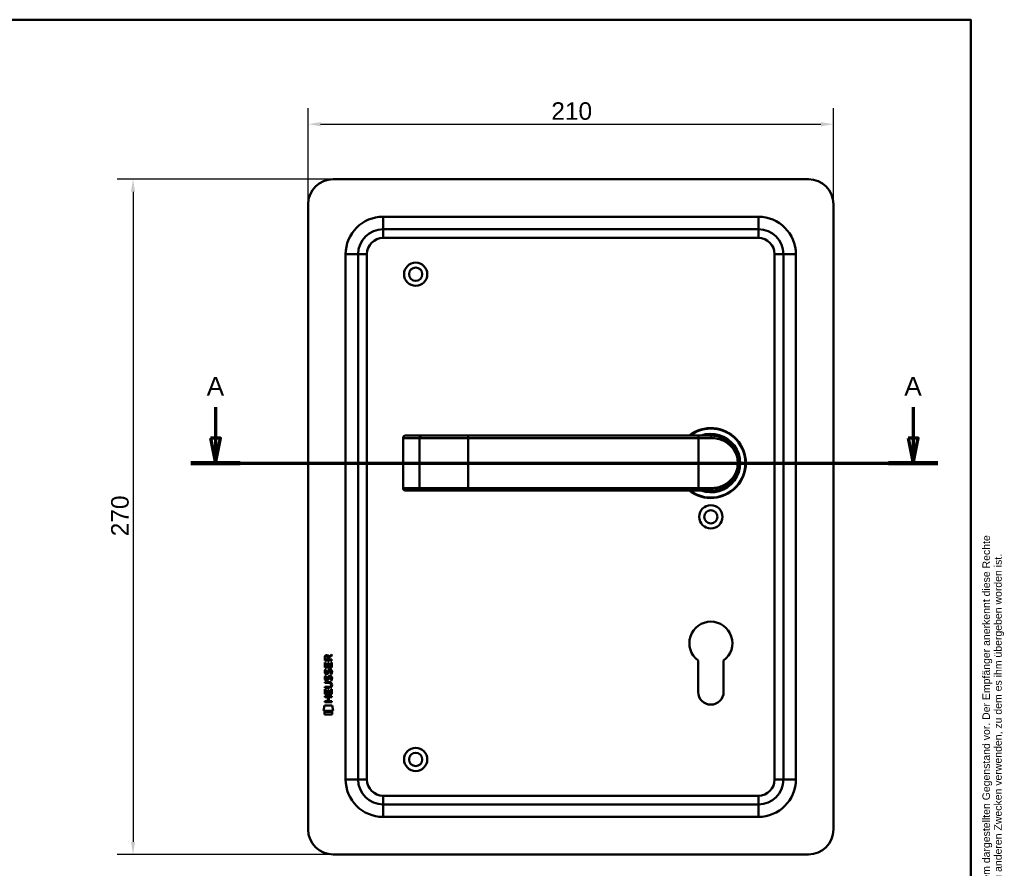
# Model space of a CAD drawing. Header units: millimetres. Extents: x 20 to 833, y 20 to 574.
# Tile 6 of 6: x 440 to 833, y 235 to 574. Entities that reach past the tile are written whole.
import ezdxf
from ezdxf.enums import TextEntityAlignment as Align

# ---------------------------------------------------------------- set-up
doc = ezdxf.new("R2010")
doc.units = ezdxf.units.MM
doc.header["$LTSCALE"] = 2
for name, color, linetype, lineweight in [('Bemaßungen(DIN)', 7, 'Continuous', 25), ('Schnittansichtslinien(DIN)', 7, 'Continuous', 70), ('Sichtbare Kanten(DIN)', 7, 'Continuous', 50), ('Sichtbare tangentiale Kanten(DIN)', 7, 'Continuous', 50), ('Skizziergeometrie(DIN)', 7, 'Continuous', 50), ('Skizzierlinie(DIN)', 7, 'Continuous', 25), ('Symbole(DIN)', 7, 'Continuous', 25)]:
    doc.layers.add(name, color=color, linetype=linetype, lineweight=lineweight)
doc.styles.add('Aktuell-DIN', font='arial.ttf')
doc.styles.add('Aktuell-DINGroßer Text', font='arial.ttf')
doc.styles.add('STANDARD-DIN~0', font='arial.ttf')
doc.styles.add('Textstil10', font='arial.ttf')
doc.styles.add('Textstil41', font='arial.ttf', dxfattribs={"width": 0.8})
doc.styles.add('Textstil83', font='arial.ttf', dxfattribs={"width": 0.8})
doc.dimstyles.new('CAD-LAN', dxfattribs={"dimscale": 2, "dimtxt": 3.5, "dimasz": 2.5, "dimexe": 3.175, "dimexo": 0, "dimgap": 0.8, "dimtad": 1, "dimrnd": 1e-08, "dimtxsty": 'STANDARD-DIN~0', "dimcen": 0.09, "dimdle": 10, "dimclrd": 250, "dimclre": 250, "dimclrt": 250, "dimadec": 0, "dimazin": 2, "dimtfac": 1, "dimtmove": 0, "dimatfit": 3, "dimfxl": 1, "dimtolj": 1, "dimtzin": 0, "dimlwd": 25, "dimlwe": 25, "dimarcsym": 0})

# ---------------------------------------------------------------- blocks, each defined once
blk = doc.blocks.new('Ränder Standardrahmen')
at = {"layer": 'Skizziergeometrie(DIN)', "flags": 128}
blk.add_lwpolyline([(10, 10), (10, 287), (410, 287), (410, 10), (10, 10)], dxfattribs=at)
blk = doc.blocks.new('Schriftfelder Heusser')
at = {"layer": 'Skizziergeometrie(DIN)'}
for p, q in [((101, 229.92), (101, 236.92)), ((101, 236.92), (291, 236.92)), ((111, 229.92), (111, 236.92)), ((123, 229.92), (123, 236.92)), ((232, 229.92), (232, 236.92)), ((256, 229.92), (256, 236.92)), ((291, 236.92), (291, 229.92)), ((101, 191.42), (101, 229.92)), ((101, 229.92), (291, 229.92)), ((111, 229.92), (111, 221.42)), ((123, 229.92), (123, 221.42)), ((232, 229.92), (232, 221.42)), ((256, 229.92), (256, 221.42)), ((291, 229.92), (291, 191.42)), ((101, 221.42), (291, 221.42)), ((150, 221.42), (150, 204.42)), ((198.85, 221.42), (198.85, 204.42)), ((216.35, 221.42), (216.35, 204.42)), ((238.35, 221.42), (238.35, 204.42)), ((278, 221.42), (278, 191.42)), ((278, 208.67), (291, 208.67)), ((101, 204.42), (291, 204.42)), ((142, 204.42), (142, 191.42)), ((236, 204.42), (236, 191.42)), ((278, 200.17), (291, 200.17)), ((291, 191.42), (101, 191.42))]:
    blk.add_line(p, q, dxfattribs=at)
at = {"layer": 'Skizzierlinie(DIN)'}
for p, q in [((113.5, 221.42), (113.5, 204.42)), ((118, 221.42), (118, 204.42)), ((162.35, 221.42), (162.35, 204.42)), ((166.85, 221.42), (166.85, 204.42)), ((113.5, 217.17), (150, 217.17)), ((162.35, 217.17), (278, 217.17)), ((113.5, 212.92), (150, 212.92)), ((162.35, 212.92), (278, 212.92)), ((113.5, 208.67), (150, 208.67)), ((162.35, 208.67), (278, 208.67))]:
    blk.add_line(p, q, dxfattribs=at)
for centre in [(115.75, 219.25), (164.6, 219.25), (115.75, 215.04), (164.6, 215.04), (115.75, 210.79), (164.6, 210.79), (115.75, 206.54), (164.6, 206.54)]:
    blk.add_circle(centre, 1.75, dxfattribs=at)
at = {"layer": 'Symbole(DIN)', "color": 7, "insert": (293.33, 191.7), "char_height": 1.5, "width": 182.3003, "attachment_point": 1, "rotation": 90, "line_spacing_factor": 0.944221, "style": 'Aktuell-DIN'}
blk.add_mtext('\\fArial|b0|i0;\\H1.5000;Die Schlossfabrik Heusser AG ist Eigentümerin dieses Dokumentes und behält sich alle Rechte an diesem und dem dargestellten Gegenstand vor. Der Empfänger anerkennt diese Rechte\\Pund wird das Dokument nicht ohne schriftliche Ermächtigung der Eigentümerin Dritten zugänglich machen oder zu anderen Zwecken verwenden, zu dem es ihm übergeben worden ist.\\P ', dxfattribs=at)
at = {"layer": 'Symbole(DIN)', "color": 179, "true_color": 0x262659, "style": 'Aktuell-DIN'}
for s, insert, char_height, attachment_point in [('Pos.', (106, 227), 2.489, 2), ('Menge', (117, 227), 2.489, 2), ('Benennung', (125.81, 225.38), 2.489, 4), ('B-Nummer', (234.74, 225.62), 2.489, 4), ('Material', (265.02, 225.62), 2.489, 5), ('\\fArial|b0|i0;a', (115.81, 219.53), 2, 5), ('\\fArial|b0|i0;e', (164.54, 219.53), 2, 5), ('\\fArial|b0|i0;Gezeichnet', (200.05, 219.23), 2, 4), ('\\fArial|b0|i0;b', (115.75, 215), 2, 5), ('\\fArial|b0|i0;f', (164.55, 215.06), 2, 5), ('\\fArial|b0|i0;Freigegeben', (199.92, 216), 2, 1), ('\\fArial|b0|i0;c', (115.75, 211.01), 2, 5), ('\\fArial|b0|i0;g', (164.63, 211.05), 2, 5), ('\\fArial|b0|i0;Projekt', (200, 211.98), 2, 1), ('\\fArial|b0|i0;d', (115.76, 206.55), 2, 5), ('\\fArial|b0|i0;h', (164.55, 206.57), 2, 5), ('\\fArial|b0|i0;CAD-Nr.', (200, 207.5), 2, 1), ('\\fArial|b0|i0;\\H2.0000;Massstab', (284.39, 206.37), 2, 5), ('\\fArial|b0|i0;\\H2.0000;Baugruppe', (143.1, 203.73), 2, 1), ('\\fArial|b0|i0;Zeichnungs-Nr.', (237, 203.5), 2, 1), ('\\fArial|b0|i0;\\H2.5000;4853 Murgenthal', (113.33, 192.46), 2.5, 7)]:
    blk.add_mtext(s, dxfattribs=dict(at, insert=insert, char_height=char_height, attachment_point=attachment_point))
at = {"layer": 'Symbole(DIN)', "color": 179, "true_color": 0x262659, "attachment_point": 5, "style": 'Aktuell-DIN'}
for s, insert, char_height, width in [('Änd.', (107.21, 213), 2.489, 12.3494), ('Änd.', (156.12, 212.76), 2.489, 12.3494), ('\\fArial|b0|i0;Änderung', (284.51, 202.33), 2, 12.1143)]:
    blk.add_mtext(s, dxfattribs=dict(at, insert=insert, char_height=char_height, width=width))
at = {"layer": 'Symbole(DIN)', "color": 7, "insert": (143.1, 196.62), "char_height": 4.5, "width": 90.18, "attachment_point": 4, "style": 'Aktuell-DIN'}
blk.add_mtext('\\fArial|b0|i0;\\W0.90;\\H4.5000;Heusser-Muschel Serie 6  EN179', dxfattribs=at)
at = {"layer": 'Symbole(DIN)', "color": 179, "true_color": 0x262659}
for tag, height, style, p in [('AUTOR', 2.49, 'Aktuell-DIN', (240.03, 219.26)), ('KONTROLLDATUM', 2, 'Textstil10', (217.42, 215.04)), ('KONTROLLIERT_VON', 2, 'Textstil10', (239.98, 215.05))]:
    blk.add_attdef(tag, text='', height=height, dxfattribs=dict(at, style=style)).set_placement(p, align=Align.MIDDLE_LEFT)
at = {"layer": 'Symbole(DIN)', "color": 179, "true_color": 0x262659, "style": 'Textstil10'}
blk.add_attdef('ERSTELLUNGSDATUM_001', (217.26, 218.29), '', height=2, dxfattribs=at)
at = {"layer": 'Symbole(DIN)', "color": 7, "style": 'Textstil83', "width": 0.8}
blk.add_attdef('Anfänglicher_Ansichtsmaßstab_001', (281.57, 213.34), '', height=2.3, dxfattribs=at)
at = {"layer": 'Symbole(DIN)', "color": 179, "true_color": 0x262659, "style": 'Textstil10'}
blk.add_attdef('PROJEKT', text='', height=2, dxfattribs=at).set_placement((217.77, 209.72), align=Align.BOTTOM_LEFT)
at = {"layer": 'Symbole(DIN)', "color": 7, "style": 'Textstil41', "width": 0.8}
blk.add_attdef('STATUS', text='', height=5, dxfattribs=at).set_placement((284.53, 195.86), align=Align.MIDDLE_CENTER)
blk = doc.blocks.new('*D21')
at = {"layer": 'Bemaßungen(DIN)', "color": 250, "linetype": 'Continuous', "lineweight": 25, "true_color": 0x3f3f3f, "transparency": 16777216}
for p, q in [((555.1, 500.22), (555.1, 538.57)), ((765.1, 500.22), (765.1, 538.57)), ((560.1, 532.22), (760.1, 532.22))]:
    blk.add_line(p, q, dxfattribs=at)
at = {"layer": 'Bemaßungen(DIN)', "color": 250, "linetype": 'Continuous', "true_color": 0x3f3f3f, "transparency": 16777216}
for points in [[(560.1, 533.05), (560.1, 531.38), (555.1, 532.22)], [(760.1, 533.05), (760.1, 531.38), (765.1, 532.22)]]:
    blk.add_solid(points, dxfattribs=at)
at = {"layer": 'Defpoints', "color": 0, "linetype": 'Continuous', "transparency": 16777216}
for p in [(765.1, 532.22), (555.1, 500.22), (765.1, 500.22)]:
    blk.add_point(p, dxfattribs=at)
at = {"layer": 'Bemaßungen(DIN)', "color": 250, "linetype": 'Continuous', "lineweight": 25, "true_color": 0x3f3f3f, "transparency": 16777216, "insert": (652.31, 540.97), "char_height": 7, "attachment_point": 1, "style": 'STANDARD-DIN~0'}
blk.add_mtext('\\A1;210', dxfattribs=at)
blk = doc.blocks.new('*D22')
at = {"layer": 'Bemaßungen(DIN)', "color": 250, "linetype": 'Continuous', "lineweight": 25, "true_color": 0x3f3f3f, "transparency": 16777216}
for p, q in [((565.1, 510.22), (478.75, 510.22)), ((485.1, 505.22), (485.1, 245.22)), ((565.1, 240.22), (478.75, 240.22))]:
    blk.add_line(p, q, dxfattribs=at)
at = {"layer": 'Bemaßungen(DIN)', "color": 250, "linetype": 'Continuous', "true_color": 0x3f3f3f, "transparency": 16777216}
for points in [[(484.26, 505.22), (485.93, 505.22), (485.1, 510.22)], [(484.26, 245.22), (485.93, 245.22), (485.1, 240.22)]]:
    blk.add_solid(points, dxfattribs=at)
at = {"layer": 'Defpoints', "color": 0, "linetype": 'Continuous', "transparency": 16777216}
for p in [(565.1, 510.22), (485.1, 240.22), (565.1, 240.22)]:
    blk.add_point(p, dxfattribs=at)
at = {"layer": 'Bemaßungen(DIN)', "color": 250, "linetype": 'Continuous', "lineweight": 25, "true_color": 0x3f3f3f, "transparency": 16777216, "insert": (476.35, 367.44), "char_height": 7, "attachment_point": 1, "rotation": 90, "style": 'STANDARD-DIN~0'}
blk.add_mtext('\\A1;270', dxfattribs=at)
blk = doc.blocks.new('2DTransSchnitt0')
at = {"layer": 'Schnittansichtslinien(DIN)', "linetype": 'Continuous'}
for p, q in [((259.04, 209.52), (259.04, 203.36)), ((398.47, 209.52), (398.47, 203.36)), ((258.04, 203.36), (259.04, 198.36)), ((260.04, 203.36), (258.04, 203.36)), ((259.04, 203.36), (259.04, 198.36)), ((259.04, 198.36), (260.04, 203.36)), ((397.47, 203.36), (398.47, 198.36)), ((399.47, 203.36), (397.47, 203.36)), ((398.47, 203.36), (398.47, 198.36)), ((398.47, 198.36), (399.47, 203.36)), ((254.09, 198.36), (403.42, 198.36))]:
    blk.add_line(p, q, dxfattribs=at)
at = {"layer": 'Schnittansichtslinien(DIN)', "linetype": 'Continuous', "lineweight": 140}
for p, q in [((254.09, 198.36), (263.98, 198.36)), ((393.53, 198.36), (403.42, 198.36))]:
    blk.add_line(p, q, dxfattribs=at)
at = {"layer": 'Schnittansichtslinien(DIN)', "linetype": 'Continuous', "flags": 128}
for points in [[(258.04, 203.36), (259.04, 198.36), (260.04, 203.36), (258.04, 203.36)], [(397.47, 203.36), (398.47, 198.36), (399.47, 203.36), (397.47, 203.36)]]:
    blk.add_lwpolyline(points, dxfattribs=at)
at = {"layer": 'Schnittansichtslinien(DIN)'}
for points in [[(258.04, 203.36), (259.04, 198.36), (260.04, 203.36), (258.04, 203.36)], [(397.47, 203.36), (398.47, 198.36), (399.47, 203.36), (397.47, 203.36)]]:
    blk.add_solid(points, dxfattribs=at)
at = {"layer": 'Schnittansichtslinien(DIN)', "char_height": 3.73, "attachment_point": 7, "style": 'Aktuell-DINGroßer Text'}
for insert in [(257.28, 211.86), (396.72, 211.86)]:
    blk.add_mtext('A', dxfattribs=dict(at, insert=insert))

msp = doc.modelspace()

# ---------------------------------------------------------------- linework, layer by layer
at = {"layer": 'Sichtbare Kanten(DIN)'}
for p, q in [((755.095, 510.218), (565.095, 510.218)), ((555.095, 500.218), (555.095, 250.218)), ((765.095, 250.218), (765.095, 500.218)), ((735.095, 490.218), (585.095, 490.218)), ((575.095, 480.218), (575.095, 270.218)), ((745.095, 270.218), (745.095, 480.218)), ((593.045, 406.718), (593.045, 386.718)), ((594.045, 407.718), (594.064, 407.718)), ((600.618, 407.718), (594.064, 407.718)), ((600.535, 407.714), (600.535, 407.714)), ((619.095, 407.718), (600.618, 407.718)), ((711.095, 407.718), (619.095, 407.718)), ((711.095, 407.718), (716.095, 407.718)), ((716.712, 407.701), (716.712, 407.701)), ((594.064, 385.718), (594.045, 385.718)), ((594.064, 385.718), (600.618, 385.718)), ((600.618, 385.718), (619.095, 385.718)), ((619.095, 385.718), (711.095, 385.718)), ((716.095, 385.718), (711.095, 385.718)), ((561.757, 317.739), (561.759, 319.052)), ((562.107, 319.008), (562.106, 318.12)), ((563.124, 318.119), (563.125, 319.008)), ((563.422, 319.368), (564.617, 320.159)), ((564.617, 319.724), (563.474, 318.97)), ((563.474, 318.97), (563.474, 318.119)), ((564.617, 320.159), (564.617, 319.724)), ((561.754, 315.009), (561.756, 317.013)), ((564.613, 315.006), (561.754, 315.009)), ((561.756, 317.013), (562.104, 317.013)), ((564.615, 317.737), (561.757, 317.739)), ((562.104, 317.013), (562.103, 315.385)), ((562.103, 315.385), (562.998, 315.385)), ((562.106, 318.12), (563.124, 318.119)), ((562.998, 315.385), (562.999, 316.832)), ((562.999, 316.832), (563.347, 316.831)), ((563.347, 316.831), (563.346, 315.384)), ((563.346, 315.384), (564.265, 315.384)), ((563.474, 318.119), (564.615, 318.118)), ((564.265, 315.384), (564.266, 317.031)), ((564.266, 317.031), (564.615, 317.03)), ((564.615, 317.03), (564.613, 315.006)), ((564.615, 318.118), (564.615, 317.737)), ((710.995, 305.218), (710.995, 317.793)), ((721.195, 317.793), (721.195, 305.218)), ((561.924, 311.688), (562.263, 311.588)), ((561.926, 314.235), (562.265, 314.135)), ((562.123, 312.903), (562.13, 312.886)), ((562.806, 312.805), (562.817, 312.822)), ((563.853, 311.385), (563.841, 311.385)), ((563.855, 313.932), (563.843, 313.932)), ((561.748, 306.846), (561.748, 307.223)), ((561.748, 307.223), (563.418, 307.222)), ((561.749, 308.781), (561.75, 309.158)), ((563.419, 308.78), (561.749, 308.781)), ((561.75, 309.158), (563.395, 309.157)), ((562.12, 310.357), (562.128, 310.339)), ((562.804, 310.259), (562.815, 310.276)), ((564.299, 307.995), (564.299, 308.004)), ((561.744, 303.1), (561.744, 303.478)), ((561.744, 303.478), (564.602, 303.475)), ((562.987, 303.099), (561.744, 303.1)), ((561.746, 304.271), (561.747, 306.275)), ((564.604, 304.269), (561.746, 304.271)), ((561.747, 306.275), (562.096, 306.275)), ((563.394, 306.845), (561.748, 306.846)), ((562.096, 306.275), (562.095, 304.648)), ((562.095, 304.648), (562.989, 304.647)), ((562.985, 301.542), (562.987, 303.099)), ((562.989, 304.647), (562.99, 306.094)), ((562.99, 306.094), (563.339, 306.094)), ((563.339, 306.094), (563.338, 304.647)), ((563.338, 304.647), (564.256, 304.646)), ((563.343, 303.099), (563.342, 301.542)), ((564.602, 303.098), (563.343, 303.099)), ((564.256, 304.646), (564.257, 306.293)), ((564.257, 306.293), (564.606, 306.293)), ((564.602, 303.475), (564.602, 303.098)), ((564.606, 306.293), (564.604, 304.269)), ((561.211, 297.589), (561.67, 299.722)), ((561.67, 299.722), (564.676, 299.719)), ((561.742, 301.543), (562.985, 301.542)), ((561.742, 301.166), (561.742, 301.543)), ((564.601, 301.164), (561.742, 301.166)), ((563.342, 301.542), (564.601, 301.541)), ((564.601, 301.541), (564.601, 301.164)), ((564.676, 299.719), (565.126, 297.586)), ((565.126, 297.586), (561.211, 297.589)), ((561.669, 296.161), (561.67, 297.303)), ((564.666, 296.159), (561.669, 296.161)), ((561.67, 297.303), (564.667, 297.3)), ((564.667, 297.3), (564.666, 296.159)), ((585.095, 260.218), (735.095, 260.218)), ((565.095, 240.218), (755.095, 240.218))]:
    msp.add_line(p, q, dxfattribs=at)
for centre, radius in [((598.095, 472.218), 4.65), ((598.095, 472.218), 2.65), ((716.095, 375.218), 4.65), ((716.095, 375.218), 2.65), ((598.095, 278.218), 4.65), ((598.095, 278.218), 2.65)]:
    msp.add_circle(centre, radius, dxfattribs=at)
for centre, radius, start, end in [((565.095, 500.218), 10, 90, 180), ((755.095, 500.218), 10, 0, 90), ((585.095, 480.218), 10, 90, 180), ((735.095, 480.218), 10, 0, 90), ((716.095, 396.718), 14, 231.78679, 128.21321), ((716.095, 396.718), 13.8, 232.8542, 127.1458), ((594.045, 406.718), 1, 90, 180), ((716.095, 396.718), 11.7, 250.08028, 109.91972), ((716.095, 396.718), 11.6, 251.49137, 108.50863), ((716.095, 396.718), 11.5, 253.04257, 106.95743), ((716.095, 396.718), 11.3, 256.76803, 103.23197), ((718.327, 406.826), 0.85, 191.30641, 191.31068), ((718.327, 406.826), 0.85, 119.32679, 119.34498), ((718.327, 406.826), 0.85, 328.72467, 328.72601), ((728.418, 409.416), 8.678, 196.40238, 196.4042), ((594.045, 386.718), 1, 180, 270), ((716.095, 324.718), 8.6, 306.37184, 233.62816), ((716.095, 305.218), 5.1, 180, 0), ((585.095, 270.218), 10, 180, 270), ((735.095, 270.218), 10, 270, 0), ((565.095, 250.218), 10, 180, 270), ((755.095, 250.218), 10, 270, 0)]:
    msp.add_arc(centre, radius, start, end, dxfattribs=at)
for centre, major_axis, ratio, start_param, end_param in [((563.286, 318.236), (-0.976, 1.274), 0.5180415, 5.9043613, 6.8771057), ((561.893, 318.155), (-1.242, -1.64), 0.5994938, 2.7365723, 3.5673799), ((563.388, 316.014), (1.103, 3.296), 0.2312948, 2.8124619, 2.8734213), ((562.868, 313.697), (0.574, 1.004), 0.5438409, 2.7534304, 3.2137241), ((562.748, 312.83), (0.098, 0.139), 0.3641716, 4.4844927, 4.7925708), ((563.194, 309.701), (0.838, 1.64), 0.4594521, 5.9760112, 6.497704), ((563.195, 312.245), (0.839, 1.642), 0.4591024, 5.9761877, 6.4975755), ((563.472, 313.714), (1.192, 3.54), 0.2215161, 2.8263053, 2.8854462), ((562.873, 311.159), (0.583, 1.012), 0.541605, 2.7569093, 3.2147406), ((562.746, 310.283), (0.098, 0.139), 0.3641716, 4.4844927, 4.7925708), ((559.578, 311.527), (4.808, -4.323), 0.3742014, 5.888113, 6.6064523), ((559.574, 304.483), (4.814, 4.313), 0.3742661, 5.9599282, 6.6783921), ((540.866, 327.832), (23.266, -20.361), 0.1371339, 6.127502, 6.402435)]:
    msp.add_ellipse(centre, major_axis=major_axis, ratio=ratio, start_param=start_param, end_param=end_param, dxfattribs=at)
for points, knots in [([(716.095, 385.718), (716.961, 385.718), (718.676, 385.926), (721.759, 387.051), (724.829, 389.515), (726.746, 393.117), (727.212, 396.709), (726.928, 398.946), (726.421, 400.578), (725.758, 402.085), (724.231, 404.404), (721.759, 406.385), (718.673, 407.511), (716.961, 407.718), (716.095, 407.718)], [-3.4261334, -3.4261334, -3.4261334, -3.4261334, -3.1814096, -2.9366858, -2.4472382, -1.9577905, -1.7130667, -1.4683429, -1.345981, -1.2236191, -0.9788953, -0.4894476, -0.2447238, 0, 0, 0, 0]), ([(564.299, 308.004), (564.299, 308.051), (564.297, 308.098), (564.28, 308.233), (564.258, 308.321), (564.184, 308.472), (564.137, 308.533), (564.017, 308.639), (563.946, 308.679), (563.729, 308.762), (563.57, 308.78), (563.419, 308.78)], [0, 0, 0, 0, 0.01400423, 0.01400423, 0.0408947, 0.0408947, 0.06439039, 0.06439039, 0.08887549, 0.08887549, 0.13413559, 0.13413559, 0.13413559, 0.13413559])]:
    msp.add_open_spline(points, degree=3, knots=knots, dxfattribs=at)
for points in [[(561.759, 319.052), (561.773, 319.494), (562.005, 319.956), (562.618, 319.956)], [(563.125, 319.008), (563.125, 319.281), (563.038, 319.606), (562.623, 319.606)], [(561.8, 310.21), (561.71, 310.451), (561.681, 310.684), (561.723, 311.012)], [(561.803, 312.756), (561.712, 312.997), (561.683, 313.23), (561.725, 313.559)], [(561.723, 311.012), (561.741, 311.151), (561.782, 311.358), (561.853, 311.531)], [(561.725, 313.559), (561.743, 313.698), (561.784, 313.905), (561.855, 314.078)], [(562.362, 312.296), (562.138, 312.329), (561.909, 312.474), (561.803, 312.756)], [(561.853, 311.531), (561.873, 311.581), (561.924, 311.688), (561.924, 311.688)], [(561.855, 314.078), (561.875, 314.127), (561.926, 314.235), (561.926, 314.235)], [(562.108, 311.123), (562.044, 310.871), (562.037, 310.647), (562.096, 310.431)], [(562.11, 313.67), (562.046, 313.418), (562.04, 313.193), (562.098, 312.977)], [(562.263, 311.588), (562.263, 311.588), (562.143, 311.261), (562.108, 311.123)], [(562.265, 314.135), (562.265, 314.134), (562.145, 313.808), (562.11, 313.67)], [(562.335, 312.673), (562.481, 312.613), (562.67, 312.649), (562.775, 312.764)], [(562.517, 312.283), (562.416, 312.284), (562.395, 312.291), (562.362, 312.296)], [(563.144, 312.647), (563.029, 312.438), (562.834, 312.279), (562.517, 312.283)], [(562.817, 312.822), (562.886, 312.932), (562.943, 313.095), (562.998, 313.341)], [(562.996, 310.794), (563.08, 311.162), (563.182, 311.373), (563.323, 311.541)], [(562.998, 313.341), (563.082, 313.708), (563.184, 313.92), (563.325, 314.087)], [(563.337, 313.19), (563.283, 312.95), (563.22, 312.785), (563.144, 312.647)], [(563.323, 311.541), (563.416, 311.651), (563.546, 311.723), (563.726, 311.747)], [(563.325, 314.087), (563.418, 314.198), (563.548, 314.27), (563.728, 314.294)], [(563.386, 313.389), (563.378, 313.359), (563.338, 313.193), (563.337, 313.19)], [(563.57, 311.267), (563.499, 311.179), (563.438, 311.041), (563.384, 310.842)], [(563.572, 313.814), (563.501, 313.725), (563.44, 313.587), (563.386, 313.389)], [(563.841, 311.385), (563.719, 311.385), (563.644, 311.353), (563.57, 311.267)], [(563.843, 313.932), (563.721, 313.932), (563.646, 313.899), (563.572, 313.814)], [(563.726, 311.747), (564.013, 311.786), (564.296, 311.685), (564.49, 311.369)], [(563.728, 314.294), (564.015, 314.332), (564.298, 314.232), (564.492, 313.916)], [(564.047, 312.349), (564.047, 312.349), (564.202, 312.603), (564.26, 312.888)], [(564.415, 312.262), (564.395, 312.267), (564.047, 312.349), (564.047, 312.349)], [(564.258, 310.341), (564.327, 310.674), (564.327, 310.95), (564.221, 311.148)], [(564.26, 312.888), (564.329, 313.221), (564.329, 313.497), (564.223, 313.694)], [(564.64, 312.981), (564.61, 312.65), (564.452, 312.32), (564.415, 312.262)], [(564.49, 311.369), (564.6, 311.188), (564.654, 310.969), (564.653, 310.7)], [(564.492, 313.916), (564.602, 313.735), (564.656, 313.516), (564.655, 313.246)], [(564.655, 313.246), (564.655, 313.161), (564.649, 313.076), (564.64, 312.981)], [(562.36, 309.749), (562.136, 309.782), (561.907, 309.927), (561.8, 310.21)], [(562.332, 310.127), (562.479, 310.067), (562.668, 310.103), (562.773, 310.217)], [(562.514, 309.736), (562.414, 309.738), (562.393, 309.744), (562.36, 309.749)], [(563.142, 310.101), (563.027, 309.891), (562.832, 309.732), (562.514, 309.736)], [(562.815, 310.276), (562.884, 310.385), (562.941, 310.549), (562.996, 310.794)], [(563.335, 310.644), (563.281, 310.404), (563.218, 310.239), (563.142, 310.101)], [(563.384, 310.842), (563.376, 310.812), (563.336, 310.646), (563.335, 310.644)], [(564.045, 309.803), (564.045, 309.803), (564.199, 310.057), (564.258, 310.341)], [(564.413, 309.716), (564.393, 309.72), (564.045, 309.802), (564.045, 309.803)], [(564.638, 310.434), (564.608, 310.103), (564.45, 309.773), (564.413, 309.716)], [(564.653, 310.7), (564.653, 310.615), (564.647, 310.529), (564.638, 310.434)]]:
    msp.add_open_spline(points, degree=3, dxfattribs=at)
at = {"layer": 'Sichtbare tangentiale Kanten(DIN)'}
for p, q in [((585.095, 495.218), (585.095, 490.218)), ((585.095, 495.218), (735.095, 495.218)), ((735.095, 495.218), (735.095, 490.218)), ((585.095, 486.718), (585.095, 490.218)), ((735.095, 486.718), (735.095, 490.218)), ((735.095, 486.718), (585.095, 486.718)), ((570.095, 480.218), (575.095, 480.218)), ((570.095, 270.218), (570.095, 480.218)), ((578.595, 480.218), (575.095, 480.218)), ((578.595, 480.218), (578.595, 270.218)), ((741.595, 480.218), (745.095, 480.218)), ((741.595, 270.218), (741.595, 480.218)), ((750.095, 480.218), (745.095, 480.218)), ((750.095, 480.218), (750.095, 270.218)), ((593.103, 406.718), (593.045, 406.718)), ((593.103, 386.718), (593.103, 406.718)), ((593.103, 406.718), (599.657, 406.718)), ((599.657, 406.718), (619.095, 406.718)), ((599.657, 386.718), (599.657, 406.718)), ((619.095, 407.718), (619.095, 406.718)), ((619.095, 406.718), (619.095, 386.718)), ((619.095, 406.718), (711.095, 406.718)), ((711.095, 407.718), (711.095, 406.718)), ((711.095, 406.718), (711.095, 386.718)), ((716.359, 406.718), (711.095, 406.718)), ((726.531, 400.196), (726.531, 400.195)), ((593.045, 386.718), (593.103, 386.718)), ((599.657, 386.718), (593.103, 386.718)), ((619.095, 386.718), (599.657, 386.718)), ((711.095, 386.718), (619.095, 386.718)), ((619.095, 385.718), (619.095, 386.718)), ((711.095, 386.718), (716.359, 386.718)), ((711.095, 385.718), (711.095, 386.718)), ((570.095, 270.218), (575.095, 270.218)), ((578.595, 270.218), (575.095, 270.218)), ((741.595, 270.218), (745.095, 270.218)), ((750.095, 270.218), (745.095, 270.218)), ((585.095, 260.218), (585.095, 263.718)), ((585.095, 263.718), (735.095, 263.718)), ((585.095, 260.218), (585.095, 255.218)), ((735.095, 263.718), (735.095, 260.218)), ((735.095, 255.218), (735.095, 260.218)), ((735.095, 255.218), (585.095, 255.218))]:
    msp.add_line(p, q, dxfattribs=at)
for centre, radius, start, end in [((585.095, 480.218), 15, 90, 180), ((735.095, 480.218), 15, 0, 90), ((585.095, 480.218), 6.5, 90, 180), ((735.095, 480.218), 6.5, 0, 90), ((585.095, 270.218), 15, 180, 270), ((585.095, 270.218), 6.5, 180, 270), ((735.095, 270.218), 6.5, 270, 0), ((735.095, 270.218), 15, 270, 0)]:
    msp.add_arc(centre, radius, start, end, dxfattribs=at)
for centre, major_axis, ratio, start_param, end_param in [((594.064, 406.718), (0, 1), 0.9612617, 0, 1.5707963), ((600.618, 406.718), (0, 1), 0.9612617, 0, 1.5707963), ((716.095, 406.718), (0, 1), 0.2631579, 4.712389, 6.2831853), ((594.064, 386.718), (0, -1), 0.9612617, 4.712389, 6.2831853), ((600.618, 386.718), (0, -1), 0.9612617, 4.712389, 6.2831853), ((716.095, 386.718), (0, -1), 0.2631579, 0, 1.5707963)]:
    msp.add_ellipse(centre, major_axis=major_axis, ratio=ratio, start_param=start_param, end_param=end_param, dxfattribs=at)
msp.add_open_spline([(716.359, 406.718), (717.187, 406.718), (718.006, 406.624), (718.785, 406.449), (719.564, 406.274), (720.302, 406.018), (720.991, 405.697), (722.37, 405.056), (723.552, 404.155), (724.503, 403.052), (724.978, 402.5), (725.396, 401.898), (725.747, 401.24), (725.922, 400.912), (726.081, 400.569), (726.221, 400.212), (726.361, 399.856), (726.482, 399.485), (726.581, 399.102), (726.778, 398.336), (726.888, 397.523), (726.886, 396.708), (726.885, 395.893), (726.773, 395.077), (726.577, 394.315), (726.185, 392.79), (725.45, 391.48), (724.494, 390.377), (723.538, 389.274), (722.366, 388.378), (720.991, 387.738), (720.303, 387.418), (719.565, 387.163), (718.786, 386.987), (718.007, 386.812), (717.187, 386.718), (716.359, 386.718)], degree=3, knots=[0, 0, 0, 0, 0.2447238, 0.2447238, 0.2447238, 0.4894476, 0.4894476, 0.4894476, 0.9788953, 0.9788953, 0.9788953, 1.2236191, 1.2236191, 1.2236191, 1.345981, 1.345981, 1.345981, 1.4683429, 1.4683429, 1.4683429, 1.7130667, 1.7130667, 1.7130667, 1.9577905, 1.9577905, 1.9577905, 2.4472382, 2.4472382, 2.4472382, 2.9366858, 2.9366858, 2.9366858, 3.1814096, 3.1814096, 3.1814096, 3.4261334, 3.4261334, 3.4261334, 3.4261334], dxfattribs=at)

# ---------------------------------------------------------------- block references
at = {"xscale": 2, "yscale": 2, "zscale": 2}
msp.add_blockref('Ränder Standardrahmen', (0, 0), dxfattribs=at)
msp.add_blockref('Schriftfelder Heusser', (238, -362.833), dxfattribs=at).add_auto_attribs({'ERSTELLUNGSDATUM_001': '22.12.2020', 'Anfänglicher_Ansichtsmaßstab_001': '1 : 2'})
at = {"layer": 'Schnittansichtslinien(DIN)', "xscale": 2, "yscale": 2, "zscale": 2}
msp.add_blockref('2DTransSchnitt0', (0, 0), dxfattribs=at)

# ---------------------------------------------------------------- dimensions: what is measured, and where the dimension line sits
at = {"layer": 'Bemaßungen(DIN)', "color": 250, "linetype": 'Continuous', "lineweight": 25, "true_color": 0x3f3f3f}
for base, p1, p2, angle, picture, middle in [((765.095, 532.218), (555.095, 500.218), (765.095, 500.218), 180, '*D21', (660.095, 532.218)), ((485.095, 240.218), (565.095, 510.218), (565.095, 240.218), 90, '*D22', (485.095, 375.218))]:
    dim = msp.add_linear_dim(base=base, p1=p1, p2=p2, angle=angle, dimstyle='CAD-LAN', override={"dimgap": 0.8, "dimdec": 2, "dimtol": 0, "dimlim": 0, "dimtp": 0, "dimtm": 0, "dimtdec": 2, "dimtofl": 0, "dimatfit": 1}, dxfattribs=at)
    dim.commit()
    dim.dimension.update_dxf_attribs({"geometry": picture, "text_midpoint": middle, "dimtype": 160})

doc.saveas('drawing.dxf')
